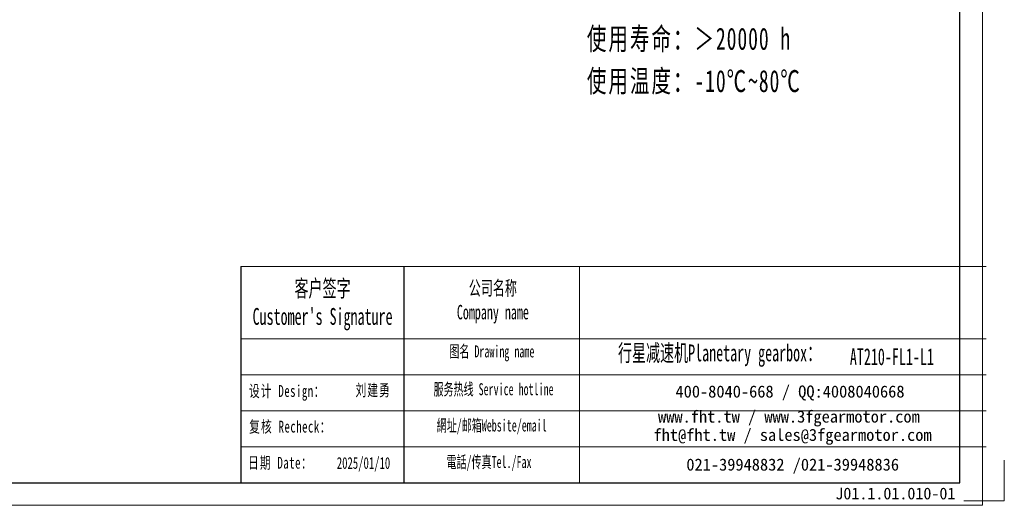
# Model space of a CAD drawing. Header units: millimetres. Extents: x -54 to 1253, y 0 to 910.
# Tile 4 of 8: x 584 to 1253, y 0 to 330. Entities that reach past the tile are written whole.
import ezdxf

# ---------------------------------------------------------------- set-up
doc = ezdxf.new("R2010")
doc.units = ezdxf.units.MM
doc.layers.add('6文字层', color=3, linetype='Continuous')
doc.layers.add('7标注层', color=4, linetype='Continuous')
for name, color, linetype, lineweight in [('SLD-0', 7, 'Continuous', 18), ('图框_外框线', 7, 'Continuous', 18), ('尺寸线层', 3, 'Continuous', 18)]:
    doc.layers.add(name, color=color, linetype=linetype, lineweight=lineweight)
doc.styles.add('SLDTEXTSTYLE4', font='SimSun.ttf', dxfattribs={"width": 0.611111})
doc.styles.get("Standard").update_dxf_attribs({"font": 'SimSun.ttf'})
doc.styles.add('标准', font='txt', dxfattribs={"width": 0.667})
doc.styles.add('样式 1', font='SimSun.ttf')

msp = doc.modelspace()

# ---------------------------------------------------------------- linework, layer by layer
msp.add_line((844.97313, 162.31569), (844.97313, 15.28761))
at = {"layer": '7标注层', "color": 0}
msp.add_line((734.06341, 162.31569), (734.06341, 15.31275), dxfattribs=at)
at = {"layer": '图框_外框线'}
for p, q in [((734.06341, 162.31569), (844.97313, 162.31569)), ((844.97313, 162.31569), (844.97313, 15.31275)), ((844.97313, 162.31569), (1240.95269, 162.31569)), ((964.47089, 162.31569), (964.47089, 15.31275)), ((734.06341, 113.26069), (844.97313, 113.26069)), ((844.97313, 113.26069), (1240.95269, 113.26069)), ((734.06341, 88.7332), (1240.95269, 88.7332)), ((734.06341, 64.2057), (1240.95269, 64.2057)), ((734.06341, 39.6782), (1240.95269, 39.6782))]:
    msp.add_line(p, q, dxfattribs=at)
at = {"layer": '图框_外框线', "color": 3}
msp.add_lwpolyline([(-47.94852, 0), (1238.32244, 0), (1238.32244, 909.57732), (-47.94852, 909.57732)], close=True, dxfattribs=at)
at = {"layer": '图框_外框线', "color": 3, "lineweight": 25}
msp.add_lwpolyline([(28.61523, 15.31275), (1223.00969, 15.31275), (1223.00969, 894.26457), (28.61523, 894.26457)], close=True, dxfattribs=at)
at = {"layer": '图框_外框线', "color": 3}
msp.add_lwpolyline([(1253.20289, 30.6255), (1253.20289, 3.06255), (1225.63994, 3.06255)], dxfattribs=at)

# ---------------------------------------------------------------- texts
at = {"layer": '6文字层', "insert": (1138.3456, 12.04255), "char_height": 8, "width": 43.304423, "attachment_point": 1, "style": '样式 1'}
msp.add_mtext('J01.1.01.010-01', dxfattribs=at)
at = {"layer": 'SLD-0', "color": 1, "attachment_point": 2}
for s, insert, char_height, width, style in [("{\\fSimSun|b1|i0|c134|p2;客户签字\\PCustomer's Signature}", (789.70944, 153.24033), 11.4461658, 142.3914823, 'SLDTEXTSTYLE4'), ('{\\fSimSun|b1|i0|c134|p2;公司名称\\PCompany name}', (905.4799, 152.63271), 9.8109992, 127.0218072, 'SLDTEXTSTYLE4'), ('{\\fSimSun|b1|i0|c134|p2;图名 Drawing name}', (904.80928, 108.7394), 8.1758327, 104.5581435, 'SLDTEXTSTYLE4'), ('{\\fSimSun|b1|i0|c134|p2;  \\H1.1667x;行星减速机Planetary gearbox\\fSimSun|b0|i0|c134|p2;：}', (1055.53587, 109.37006), 9.8109992, 154.3038646, 'SLDTEXTSTYLE4'), ('\\pt57.23083;AT210-FL1-L1', (1176.74657, 106.7652), 11.4461658, 83.2992418, 'SLDTEXTSTYLE4'), ('{\\fNSimSun|b0|i0|c134|p49;\\T1.1;设计 \\fNSimSun|b0|i0|c0|p49;Design\\fNSimSun|b0|i0|c134|p49;：}', (765.67469, 81.72933), 8, 106.6333409, '标准'), ('{\\fSimSun|b0|i0|c134|p2;\\T1.1;刘建勇}', (824.13211, 82.3201), 8, 31.9717109, '标准'), ('{\\fSimSun|b1|i0|c134|p2;服务热线 Service hotline}', (905.96867, 83.03066), 8.1758327, 116.4878165, 'SLDTEXTSTYLE4'), ('{\\fNSimSun|b0|i0|c134|p49;\\T1.1;复核 \\fNSimSun|b0|i0|c0|p49;Recheck\\fNSimSun|b0|i0|c134|p49;：}', (767.8095, 57.5024), 8, 154.1117269, '标准'), ('{\\fSimSun|b1|i0|c134|p2;網址/邮箱Website/email}', (904.69561, 58.39815), 8.1758327, 121.2528527, 'SLDTEXTSTYLE4'), ('{\\fNSimSun|b0|i0|c134|p49;\\T1.1;日期 Date：}', (761.04674, 32.94315), 8, 154.2764549, '标准'), ('{\\fSimSun|b1|i0|c134|p2;電話/传真Tel./Fax}', (902.86386, 33.5736), 8.1758327, 122.7111691, 'SLDTEXTSTYLE4'), ('{\\fNSimSun|b0|i0|c134|p49;2025/01/10}', (817.54081, 32.77823), 8, 31.9717109, '标准')]:
    msp.add_mtext(s, dxfattribs=dict(at, insert=insert, char_height=char_height, width=width, style=style))
at = {"layer": 'SLD-0', "color": 1, "char_height": 8.1758327, "attachment_point": 2}
for s, insert, width in [('{\\fSimSun|b1|i0|c134|p2;400-8040-668 / QQ:4008040668}', (1107.50604, 81.46845), 238.0427148), ('{\\fSimSun|b1|i0|c134|p2;www.fht.tw / www.3fgearmotor.com }', (1106.75218, 64.43929), 238.310685), ('\\pt98.10999;{\\fSimSun|b1|i0|c134|p2;fht@fht.tw / sales@3fgearmotor.com }', (1109.24385, 51.98966), 238.310685), ('{\\fSimSun|b1|i0|c134|p2;021-39948832 /021-39948836 }', (1109.32934, 31.78602), 181.9682356)]:
    msp.add_mtext(s, dxfattribs=dict(at, insert=insert, width=width))
at = {"layer": '尺寸线层', "insert": (969.40597, 554.93626), "char_height": 11.907, "width": 230.0083004, "attachment_point": 1, "line_spacing_factor": 1.15057, "style": '标准'}
msp.add_mtext('{\\fNSimSun|b0|i0|c134|p49;\\H1.25976x;\\W0.65;\\T1.1;性能参数：\\H0.7938x;\\W0.667;\\T1;\\P\\H1.25976x;\\W0.65;\\T1.1;减速比：1:3-20\\H0.7938x;\\W0.667;\\T1;\\P\\H1.25976x;\\W0.65;\\T1.1;额定输出力矩：430-1300 N.m\\H0.7938x;\\W0.667;\\T1;\\P\\H1.25976x;\\W0.65;\\T1.1;最大加速力矩：1.5倍额定扭矩\\H0.7938x;\\W0.667;\\T1;\\P\\H1.25976x;\\W0.65;\\T1.1;额定输入转速：1500 rpm\\H0.7938x;\\W0.667;\\T1;\\P\\H1.25976x;\\W0.65;\\T1.1;容许径向力：2200 N\\H0.7938x;\\W0.667;\\T1;\\P\\H1.25976x;\\W0.65;\\T1.1;容许轴向力：4800 N\\H0.7938x;\\W0.667;\\T1;\\P\\H1.25976x;\\W0.65;\\T1.1;回程间隙：≤10 arcmin\\H0.7938x;\\W0.667;\\T1;\\P\\H1.25976x;\\W0.65;\\T1.1;使用寿命：＞20000 h\\H0.7938x;\\W0.667;\\T1;\\P\\H1.25976x;\\W0.65;\\T1.1;使用温度：-10℃~80℃}', dxfattribs=at)

doc.saveas('drawing.dxf')
